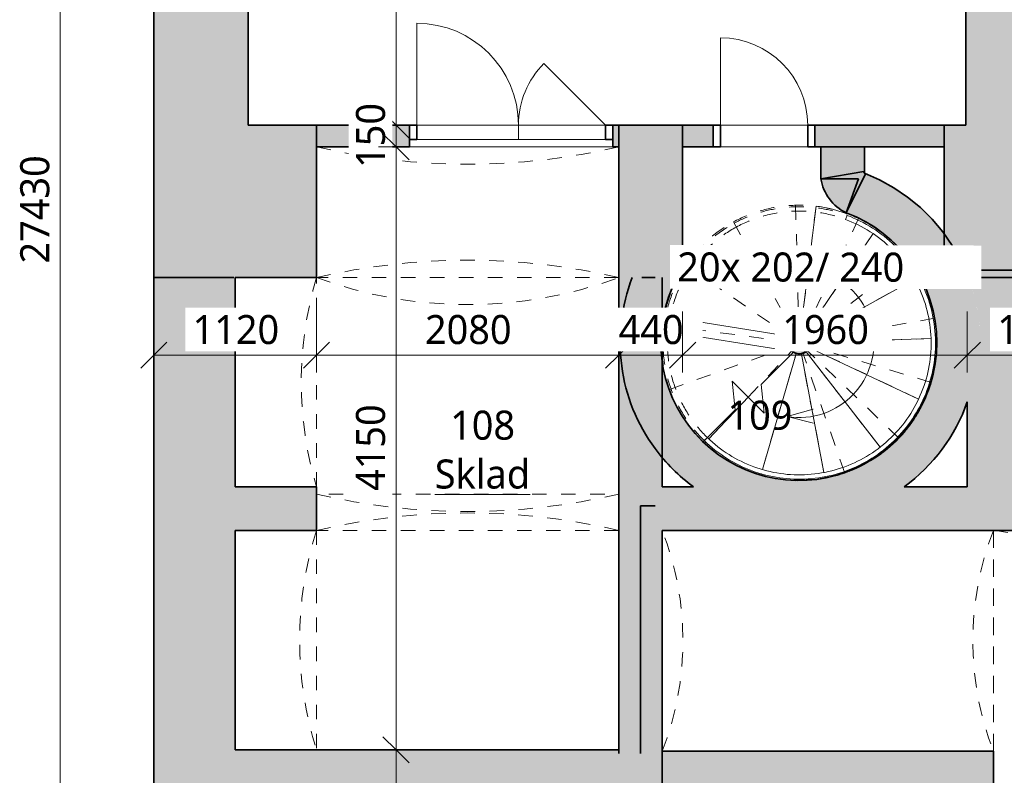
# Model space of a CAD drawing. Header units: metres. Extents: x -2.5 to 41.7, y -3 to 31.6.
# Tile 4 of 23: x -1.2 to 5.6, y 10.3 to 15.5. Entities that reach past the tile are written whole.
import ezdxf

# ---------------------------------------------------------------- set-up
doc = ezdxf.new("R2010")
doc.units = ezdxf.units.M
for name, pattern in [('AV - Cerch_ 1 tecka 2mm', [0.004, 0.002, -0.001, 0, -0.001]), ('AV - Cerch_ 2 tecky 2mm', [0.0038, 0.002, -0.0006, 0, -0.0006, 0, -0.0006]), ('AV - Cerch_ 2 tecky 4mm', [0.008, 0.004, -0.0015, 0, -0.001, 0, -0.0015])]:
    doc.linetypes.add(name, pattern=pattern)
doc.layers.add('AV-KOTY', color=5, linetype='Continuous', lineweight=13, true_color=0x0000ff)
doc.layers.add('AV-MISTNOSTI', color=5, linetype='Continuous', lineweight=5, true_color=0x0000ff)
for name, color, linetype, lineweight in [('AV-KOTY-100', 7, 'Continuous', 5), ('AV-SRAFY', 7, 'Continuous', 35), ('AV-STAVBA', 7, 'Continuous', 18)]:
    doc.layers.add(name, color=color, linetype=linetype, lineweight=lineweight)
doc.styles.add('Trebuchet MS', font='trebuc.ttf', dxfattribs={"height": 0.2})
doc.styles.add('Trebuchet MS_B', font='trebuc.ttf', dxfattribs={"height": 0.2})
doc.dimstyles.new('2_mm_-_O_-_Blue_-_mm', dxfattribs={"dimscale": 0.3048, "dimtxt": 0.20619, "dimasz": 0.590551, "dimexe": 0.393701, "dimexo": 0.0625, "dimgap": 0.065617, "dimtad": 1, "dimdec": 0, "dimlfac": 1000, "dimzin": 0, "dimdsep": 46, "dimtxsty": 'Trebuchet MS', "dimblk1": 'OBLIQUE', "dimblk2": 'OBLIQUE', "dimsah": 1, "dimcen": 0.09, "dimazin": 0, "dimtfac": 1, "dimtdec": 4, "dimtix": 1, "dimtmove": 0, "dimatfit": 3, "dimfxl": 0.984252, "dimfxlon": 1, "dimtvp": 1, "dimtfill": 1, "dimtolj": 1, "dimtzin": 0, "dimarcsym": 2})
doc.dimstyles.new('2_mm_-_O_-_Blue_-_mm_-_zaokrouhlena', dxfattribs={"dimscale": 0.3048, "dimtxt": 0.20619, "dimasz": 0.590551, "dimexe": 0.393701, "dimexo": 0.0625, "dimgap": 0.065617, "dimtad": 1, "dimdec": 0, "dimlfac": 1000, "dimrnd": 10, "dimzin": 0, "dimdsep": 46, "dimtxsty": 'Trebuchet MS', "dimblk1": 'OBLIQUE', "dimblk2": 'OBLIQUE', "dimsah": 1, "dimcen": 0.09, "dimazin": 0, "dimtfac": 1, "dimtdec": 4, "dimtix": 1, "dimtmove": 0, "dimatfit": 3, "dimfxl": 0.984252, "dimfxlon": 1, "dimtvp": 1, "dimtfill": 1, "dimtolj": 1, "dimtzin": 0, "dimarcsym": 2})

# ---------------------------------------------------------------- blocks, each defined once
blk = doc.blocks.new('GM_Otvor s klenutým nadpražím - 2080x2530_3800-930999-1NP')
at = {"layer": 'AV-STAVBA', "linetype": 'AV - Cerch_ 1 tecka 2mm', "lineweight": 13}
for p, q in [((-1.04, 0.525), (1.04, 0.525)), ((0.9565, -0.375), (-0.9565, -0.375))]:
    blk.add_line(p, q, dxfattribs=at)
for centre, start, end in [((0, 4.9717), 256.83611, 283.16389), ((0, -4.8217), 76.83611, 103.16389)]:
    blk.add_arc(centre, 4.5667, start, end, dxfattribs=at)
blk = doc.blocks.new('DO_2-P_Ocel_ - 1300x1970-933000-1NP')
at = {"layer": 'AV-STAVBA'}
for p, q in [((-0.7, 0.775), (-0.7, 0.075)), ((0.6, 0.075), (0.1757, 0.4993)), ((-0.75, 0.075), (-0.75, -0.025)), ((-0.7, 0.075), (0.6, 0.075)), ((0, 0.075), (0, -0.025)), ((0.65, 0.075), (0.65, -0.025)), ((-0.7, -0.025), (0.6, -0.025))]:
    blk.add_line(p, q, dxfattribs=at)
at = {"layer": 'AV-STAVBA', "lineweight": 35}
for p, q in [((-0.7, 0.075), (-0.75, 0.075)), ((-0.7, -0.025), (-0.7, 0.075)), ((0.65, 0.075), (0.6, 0.075)), ((0.6, 0.075), (0.6, -0.025)), ((-0.75, -0.025), (-0.7, -0.025)), ((0.6, -0.025), (0.65, -0.025))]:
    blk.add_line(p, q, dxfattribs=at)
at = {"layer": 'AV-STAVBA', "linetype": 'AV - Cerch_ 1 tecka 2mm'}
for p, q in [((-0.75, 0.075), (0.65, 0.075)), ((-0.7, 0.075), (0.6, 0.075)), ((-0.7, -0.025), (0.6, -0.025)), ((-0.75, -0.075), (0.65, -0.075))]:
    blk.add_line(p, q, dxfattribs=at)
at = {"layer": 'AV-STAVBA'}
for centre, radius, start, end in [((-0.7, 0.075), 0.7, 360, 90), ((0.6, 0.075), 0.6, 135, 180)]:
    blk.add_arc(centre, radius, start, end, dxfattribs=at)
blk = doc.blocks.new('GM_Void_valená klenba - GM_Void_valená klenba-1524440-1NP')
at = {"layer": 'AV-STAVBA', "linetype": 'AV - Cerch_ 1 tecka 2mm', "lineweight": 13}
for p, q in [((-0.76, 1.14), (-0.76, -1.14)), ((-0.76, 1.14), (0.76, 1.14)), ((0.76, 1.14), (0.76, -1.14)), ((-0.76, -1.14), (0.76, -1.14))]:
    blk.add_line(p, q, dxfattribs=at)
for centre, start, end in [((0, 3.0977), 248.78278, 291.21722), ((0, -3.0977), 68.78278, 111.21722)]:
    blk.add_arc(centre, 2.1, start, end, dxfattribs=at)
blk = doc.blocks.new('GM_Void_valená klenba - GM_Void_valená klenba-1557075-1NP')
at = {"layer": 'AV-STAVBA', "linetype": 'AV - Cerch_ 1 tecka 2mm', "lineweight": 13}
for p, q in [((-0.3375, 1.705), (-0.3375, -1.705)), ((-0.3375, 1.705), (0.3375, 1.705)), ((0.3375, 1.705), (0.3375, -1.705)), ((-0.3375, -1.705), (0.3375, -1.705))]:
    blk.add_line(p, q, dxfattribs=at)
for centre, start, end in [((0, 3.7777), 260.75224, 279.24776), ((0, -3.7777), 80.75224, 99.24776)]:
    blk.add_arc(centre, 2.1, start, end, dxfattribs=at)
blk = doc.blocks.new('GM_Void zešikmen_Klenba valená - GM_Void zešikmen_Klenba valená-1376356-1NP')
at = {"layer": 'AV-STAVBA', "linetype": 'AV - Cerch_ 1 tecka 2mm', "lineweight": 13}
for centre, start, end in [((1.9248, 16.5122), 249.71643, 290.28357), ((1.9248, 5.7342), 69.71643, 110.28357)]:
    blk.add_arc(centre, 3, start, end, dxfattribs=at)
blk = doc.blocks.new('GM_Otvor s klenutým nadpražím - 2080x1200_2000-1377304-1NP')
at = {"layer": 'AV-STAVBA', "linetype": 'AV - Cerch_ 1 tecka 2mm', "lineweight": 13}
for p, q in [((-1.04, 0.15), (1.04, 0.15)), ((0.9565, -0.1), (-0.9565, -0.1))]:
    blk.add_line(p, q, dxfattribs=at)
for centre, start, end in [((0, 4.5967), 256.83611, 283.16389), ((0, -4.5467), 76.83611, 103.16389)]:
    blk.add_arc(centre, 4.5667, start, end, dxfattribs=at)
blk = doc.blocks.new('GM_Nika s klenutým nadpražím - 2080x1500_2000-1377833-1NP')
at = {"layer": 'AV-STAVBA', "linetype": 'AV - Cerch_ 1 tecka 2mm', "lineweight": 13}
blk.add_line((1.04, -0.15), (-1.04, -0.15), dxfattribs=at)
blk = doc.blocks.new('GM_Nika klenutá_zešikmena - GM_Nika klenutá_zešikmena-1378468-1NP')
at = {"layer": 'AV-STAVBA', "linetype": 'AV - Cerch_ 1 tecka 2mm', "lineweight": 13}
blk.add_line((0.8848, 12.2582), (0.8848, 13.6982), dxfattribs=at)
blk.add_arc((3.2789, 12.9782), 2.5, 163.26174, 196.73826, dxfattribs=at)
blk = doc.blocks.new('GM_Nika klenuá_zešikmena_02 - GM_Nika klenuá_zešikmena_02-1378896-1NP')
at = {"layer": 'AV-STAVBA', "linetype": 'AV - Cerch_ 1 tecka 2mm', "lineweight": 13}
blk.add_line((0.8848, 11.9582), (0.8848, 10.4482), dxfattribs=at)
blk.add_arc((3.2681, 11.2032), 2.5, 162.42223, 197.57777, dxfattribs=at)
blk = doc.blocks.new('GM_Otvor_obdélníkový - 1800x2330-1414569-1NP')
at = {"layer": 'AV-STAVBA', "linetype": 'AV - Cerch_ 1 tecka 2mm', "lineweight": 13}
for p, q in [((-0.9, 0.525), (0.9, 0.525)), ((-0.9, -0.525), (0.9, -0.525)), ((-0.9, -0.525), (0.9, -0.525))]:
    blk.add_line(p, q, dxfattribs=at)
blk = doc.blocks.new('DO_1-P_Ocel_ - 600x1970_150-1420426-1NP')
at = {"layer": 'AV-STAVBA'}
for p, q in [((-0.3, 0.675), (-0.3, 0.075)), ((-0.3, 0.075), (0.3, 0.075)), ((-0.3, -0.075), (0.3, -0.075))]:
    blk.add_line(p, q, dxfattribs=at)
at = {"layer": 'AV-STAVBA', "linetype": 'AV - Cerch_ 1 tecka 2mm'}
for p, q in [((-0.35, 0.075), (0.35, 0.075)), ((-0.3, 0.075), (0.3, 0.075)), ((-0.35, -0.075), (0.35, -0.075)), ((-0.3, -0.075), (0.3, -0.075))]:
    blk.add_line(p, q, dxfattribs=at)
at = {"layer": 'AV-STAVBA', "lineweight": 35}
for p, q in [((-0.3, 0.075), (-0.35, 0.075)), ((-0.3, -0.075), (-0.3, 0.075)), ((0.35, 0.075), (0.3, 0.075)), ((0.3, 0.075), (0.3, -0.075)), ((-0.35, -0.075), (-0.3, -0.075)), ((0.3, -0.075), (0.35, -0.075))]:
    blk.add_line(p, q, dxfattribs=at)
at = {"layer": 'AV-STAVBA'}
blk.add_arc((-0.3, 0.075), 0.6, 0, 90, dxfattribs=at)
blk = doc.blocks.new('Railing - Railing-1420859-1NP')
at = {"layer": 'AV-STAVBA', "linetype": 'AV - Cerch_ 2 tecky 2mm'}
blk.add_line((4.5369, 14.1266), (4.5264, 14.0985), dxfattribs=at)
at = {"layer": 'AV-STAVBA'}
for p, q in [((4.5264, 14.0985), (4.5369, 14.1266)), ((3.5754, 12.5969), (3.554, 12.5758))]:
    blk.add_line(p, q, dxfattribs=at)
at = {"layer": 'AV-STAVBA', "linetype": 'AV - Cerch_ 2 tecky 2mm'}
for points in [[(3.7595, 14.072), (3.8066, 14.0976), (3.9051, 14.1408), (4.0617, 14.1794), (4.2227, 14.1906), (4.3832, 14.1743), (4.4867, 14.1454), (4.5369, 14.1266)], [(3.7739, 14.0457), (3.8308, 14.0767), (3.9514, 14.1264), (4.1439, 14.1609), (4.3394, 14.1536), (4.4657, 14.1212), (4.5264, 14.0985)], [(3.554, 12.5758), (3.5074, 12.6211), (3.4237, 12.7215), (3.3318, 12.8948), (3.2777, 13.0833), (3.2637, 13.2789), (3.2904, 13.4732), (3.3566, 13.6578), (3.4595, 13.8248), (3.5947, 13.9669), (3.7024, 14.0409), (3.7595, 14.072)], [(3.5754, 12.5969), (3.5302, 12.6407), (3.449, 12.7379), (3.36, 12.9057), (3.3075, 13.0882), (3.2939, 13.2776), (3.3197, 13.4658), (3.3838, 13.6445), (3.4834, 13.8062), (3.6143, 13.9438), (3.7186, 14.0156), (3.7739, 14.0457)]]:
    blk.add_open_spline(points, degree=3, dxfattribs=at)
at = {"layer": 'AV-STAVBA'}
for points in [[(4.5369, 14.1266), (4.5981, 14.1037), (4.7157, 14.045), (4.8701, 13.9222), (4.9956, 13.7701), (5.0867, 13.5952), (5.1396, 13.4052), (5.1519, 13.2084), (5.1231, 13.0133), (5.0544, 12.8285), (4.9488, 12.6619), (4.811, 12.5209), (4.6469, 12.4115), (4.4637, 12.3387), (4.2693, 12.3054), (4.0722, 12.3132), (3.8811, 12.3617), (3.7042, 12.4489), (3.6009, 12.5302), (3.554, 12.5758)], [(4.5264, 14.0985), (4.5856, 14.0763), (4.6995, 14.0195), (4.8488, 13.9007), (4.9703, 13.7535), (5.0586, 13.5842), (5.1098, 13.4004), (5.1217, 13.2099), (5.0939, 13.0211), (5.0274, 12.8421), (4.9253, 12.6809), (4.792, 12.5444), (4.6332, 12.4385), (4.4559, 12.3679), (4.2678, 12.3356), (4.077, 12.343), (3.892, 12.3899), (3.7208, 12.4742), (3.6208, 12.5528), (3.5754, 12.5969)]]:
    blk.add_open_spline(points, degree=3, dxfattribs=at)
blk = doc.blocks.new('DIMBLOCK22-1NP')
at = {"layer": 'AV-KOTY-100', "color": 5, "true_color": 0x0000ff}
for p, q in [((-0.2352, 13.1646), (-0.2352, 13.4646)), ((0.8848, 13.1646), (0.8848, 13.4646)), ((-0.2352, 13.1646), (-0.1452, 13.2546)), ((0.8848, 13.1646), (0.9748, 13.2546)), ((-0.2352, 13.1646), (-0.3252, 13.0746)), ((-0.2352, 13.1646), (0.8848, 13.1646)), ((-0.2352, 13.1646), (-0.2352, 13.0446)), ((0.8848, 13.1646), (0.7948, 13.0746)), ((0.8848, 13.1646), (0.8848, 13.0446))]:
    blk.add_line(p, q, dxfattribs=at)
at = {"layer": 'AV-KOTY-100', "color": 0, "insert": (0.0313, 13.4405), "char_height": 0.2, "width": 0.704541, "attachment_point": 1, "line_spacing_factor": 1.048425, "style": 'Trebuchet MS', "bg_fill": 3, "box_fill_scale": 1.25, "bg_fill_color": 256, "bg_fill_true_color": 13158600, "bg_fill_transparency": 0}
blk.add_mtext('1120', dxfattribs=at)
blk = doc.blocks.new('_Oblique')
at = {"color": 0, "linetype": 'ByBlock', "lineweight": -2}
blk.add_line((-0.5, -0.5), (0.5, 0.5), dxfattribs=at)
blk = doc.blocks.new('DIMBLOCK23-1NP')
at = {"layer": 'AV-KOTY-100', "color": 5, "true_color": 0x0000ff}
for p, q in [((0.8848, 13.1646), (0.8848, 13.4646)), ((2.9648, 13.1646), (2.9648, 13.4646)), ((0.8848, 13.1646), (0.9748, 13.2546)), ((2.9648, 13.1646), (3.0548, 13.2546)), ((0.8848, 13.1646), (0.7948, 13.0746)), ((0.8848, 13.1646), (2.9648, 13.1646)), ((0.8848, 13.1646), (0.8848, 13.0446)), ((2.9648, 13.1646), (2.8748, 13.0746)), ((2.9648, 13.1646), (2.9648, 13.0446))]:
    blk.add_line(p, q, dxfattribs=at)
at = {"layer": 'AV-KOTY-100', "color": 0, "insert": (1.6313, 13.4405), "char_height": 0.2, "width": 0.704541, "attachment_point": 1, "line_spacing_factor": 1.048425, "style": 'Trebuchet MS', "bg_fill": 3, "box_fill_scale": 1.25, "bg_fill_color": 256, "bg_fill_true_color": 13158600, "bg_fill_transparency": 0}
blk.add_mtext('2080', dxfattribs=at)
blk = doc.blocks.new('DIMBLOCK24-1NP')
at = {"layer": 'AV-KOTY-100', "color": 5, "true_color": 0x0000ff}
for p, q in [((2.9648, 13.1646), (2.9648, 13.4646)), ((3.4048, 13.1646), (3.4048, 13.4646)), ((2.9648, 13.1646), (3.0548, 13.2546)), ((3.4048, 13.1646), (3.4948, 13.2546)), ((2.9648, 13.1646), (2.8748, 13.0746)), ((2.9648, 13.1646), (3.4048, 13.1646)), ((2.9648, 13.1646), (2.9648, 13.0446)), ((3.4048, 13.1646), (3.3148, 13.0746)), ((3.4048, 13.1646), (3.4048, 13.0446))]:
    blk.add_line(p, q, dxfattribs=at)
at = {"layer": 'AV-KOTY-100', "color": 0, "insert": (2.9646, 13.4405), "char_height": 0.2, "width": 0.528406, "attachment_point": 1, "line_spacing_factor": 1.048425, "style": 'Trebuchet MS', "bg_fill": 3, "box_fill_scale": 1.25, "bg_fill_color": 256, "bg_fill_true_color": 13158600, "bg_fill_transparency": 0}
blk.add_mtext('440', dxfattribs=at)
blk = doc.blocks.new('DIMBLOCK25-1NP')
at = {"layer": 'AV-KOTY-100', "color": 5, "true_color": 0x0000ff}
for p, q in [((3.4048, 13.1646), (3.4048, 13.4646)), ((5.3648, 13.1646), (5.3648, 13.4646)), ((3.4048, 13.1646), (3.4948, 13.2546)), ((5.3648, 13.1646), (5.4548, 13.2546)), ((3.4048, 13.1646), (3.3148, 13.0746)), ((3.4048, 13.1646), (5.3648, 13.1646)), ((3.4048, 13.1646), (3.4048, 13.0446)), ((5.3648, 13.1646), (5.2748, 13.0746)), ((5.3648, 13.1646), (5.3648, 13.0446))]:
    blk.add_line(p, q, dxfattribs=at)
at = {"layer": 'AV-KOTY-100', "color": 0, "insert": (4.0913, 13.4405), "char_height": 0.2, "width": 0.704541, "attachment_point": 1, "line_spacing_factor": 1.048425, "style": 'Trebuchet MS', "bg_fill": 3, "box_fill_scale": 1.25, "bg_fill_color": 256, "bg_fill_true_color": 13158600, "bg_fill_transparency": 0}
blk.add_mtext('1960', dxfattribs=at)
blk = doc.blocks.new('DIMBLOCK26-1NP')
at = {"layer": 'AV-KOTY-100', "color": 5, "true_color": 0x0000ff}
for p, q in [((5.3648, 13.1646), (5.3648, 13.4646)), ((6.3648, 13.1646), (6.3648, 13.4646)), ((5.3648, 13.1646), (5.4548, 13.2546)), ((6.3648, 13.1646), (6.4548, 13.2546)), ((5.3648, 13.1646), (5.2748, 13.0746)), ((5.3648, 13.1646), (6.3648, 13.1646)), ((5.3648, 13.1646), (5.3648, 13.0446)), ((6.3648, 13.1646), (6.2748, 13.0746)), ((6.3648, 13.1646), (6.3648, 13.0446))]:
    blk.add_line(p, q, dxfattribs=at)
at = {"layer": 'AV-KOTY-100', "color": 0, "insert": (5.5713, 13.4405), "char_height": 0.2, "width": 0.704541, "attachment_point": 1, "line_spacing_factor": 1.048425, "style": 'Trebuchet MS', "bg_fill": 3, "box_fill_scale": 1.25, "bg_fill_color": 256, "bg_fill_true_color": 13158600, "bg_fill_transparency": 0}
blk.add_mtext('1000', dxfattribs=at)
blk = doc.blocks.new('DIMBLOCK44-1NP')
at = {"layer": 'AV-KOTY-100', "color": 5, "true_color": 0x0000ff}
for p, q in [((1.4321, 18.7232), (1.3421, 18.8132)), ((1.4321, 18.7232), (1.3121, 18.7232)), ((1.4321, 18.7232), (1.4321, 14.7482)), ((1.4321, 18.7232), (1.5221, 18.6332)), ((1.4321, 18.7232), (1.7321, 18.7232)), ((1.4321, 14.7482), (1.3421, 14.8382)), ((1.4321, 14.7482), (1.3121, 14.7482)), ((1.4321, 14.7482), (1.5221, 14.6582)), ((1.4321, 14.7482), (1.7321, 14.7482))]:
    blk.add_line(p, q, dxfattribs=at)
at = {"layer": 'AV-KOTY-100', "color": 0, "insert": (1.1562, 16.4421), "char_height": 0.2, "width": 0.704541, "attachment_point": 1, "rotation": 90, "line_spacing_factor": 1.048425, "style": 'Trebuchet MS', "bg_fill": 3, "box_fill_scale": 1.25, "bg_fill_color": 256, "bg_fill_true_color": 13158600, "bg_fill_transparency": 0}
blk.add_mtext('3980', dxfattribs=at)
blk = doc.blocks.new('DIMBLOCK45-1NP')
at = {"layer": 'AV-KOTY-100', "color": 5, "true_color": 0x0000ff}
for p, q in [((1.4321, 14.7482), (1.3421, 14.8382)), ((1.4321, 14.7482), (1.3121, 14.7482)), ((1.4321, 14.7482), (1.4321, 14.5982)), ((1.4321, 14.7482), (1.5221, 14.6582)), ((1.4321, 14.7482), (1.7321, 14.7482)), ((1.4321, 14.5982), (1.3421, 14.6882)), ((1.4321, 14.5982), (1.3121, 14.5982)), ((1.4321, 14.5982), (1.5221, 14.5082)), ((1.4321, 14.5982), (1.7321, 14.5982))]:
    blk.add_line(p, q, dxfattribs=at)
at = {"layer": 'AV-KOTY-100', "color": 0, "insert": (1.1562, 14.453), "char_height": 0.2, "width": 0.528406, "attachment_point": 1, "rotation": 90, "line_spacing_factor": 1.048425, "style": 'Trebuchet MS', "bg_fill": 3, "box_fill_scale": 1.25, "bg_fill_color": 256, "bg_fill_true_color": 13158600, "bg_fill_transparency": 0}
blk.add_mtext('150', dxfattribs=at)
blk = doc.blocks.new('DIMBLOCK46-1NP')
at = {"layer": 'AV-KOTY-100', "color": 5, "true_color": 0x0000ff}
for p, q in [((1.4321, 14.5982), (1.3421, 14.6882)), ((1.4321, 14.5982), (1.3121, 14.5982)), ((1.4321, 14.5982), (1.4321, 10.4482)), ((1.4321, 14.5982), (1.5221, 14.5082)), ((1.4321, 14.5982), (1.7321, 14.5982)), ((1.4321, 10.4482), (1.3421, 10.5382)), ((1.4321, 10.4482), (1.3121, 10.4482)), ((1.4321, 10.4482), (1.5221, 10.3582)), ((1.4321, 10.4482), (1.7321, 10.4482))]:
    blk.add_line(p, q, dxfattribs=at)
at = {"layer": 'AV-KOTY-100', "color": 0, "insert": (1.1562, 12.2296), "char_height": 0.2, "width": 0.704541, "attachment_point": 1, "rotation": 90, "line_spacing_factor": 1.048425, "style": 'Trebuchet MS', "bg_fill": 3, "box_fill_scale": 1.25, "bg_fill_color": 256, "bg_fill_true_color": 13158600, "bg_fill_transparency": 0}
blk.add_mtext('4150', dxfattribs=at)
blk = doc.blocks.new('DIMBLOCK47-1NP')
at = {"layer": 'AV-KOTY-100', "color": 5, "true_color": 0x0000ff}
for p, q in [((1.4321, 10.4482), (1.3421, 10.5382)), ((1.4321, 10.4482), (1.3121, 10.4482)), ((1.4321, 10.4482), (1.4321, 7.5482)), ((1.4321, 10.4482), (1.5221, 10.3582)), ((1.4321, 10.4482), (1.7321, 10.4482)), ((1.4321, 7.5482), (1.3421, 7.6382)), ((1.4321, 7.5482), (1.3121, 7.5482)), ((1.4321, 7.5482), (1.5221, 7.4582)), ((1.4321, 7.5482), (1.7321, 7.5482))]:
    blk.add_line(p, q, dxfattribs=at)
at = {"layer": 'AV-KOTY-100', "color": 0, "insert": (1.1562, 8.7046), "char_height": 0.2, "width": 0.704541, "attachment_point": 1, "rotation": 90, "line_spacing_factor": 1.048425, "style": 'Trebuchet MS', "bg_fill": 3, "box_fill_scale": 1.25, "bg_fill_color": 256, "bg_fill_true_color": 13158600, "bg_fill_transparency": 0}
blk.add_mtext('2900', dxfattribs=at)
blk = doc.blocks.new('DIMBLOCK83-1NP')
at = {"layer": 'AV-KOTY-100', "color": 5, "true_color": 0x0000ff}
for p, q in [((-0.8796, 27.8756), (-0.9696, 27.9656)), ((-0.8796, 27.8756), (-0.9996, 27.8756)), ((-0.8796, 0.4482), (-0.8796, 27.8756)), ((-0.8796, 27.8756), (-0.7896, 27.7856)), ((-0.8796, 27.8756), (-0.5796, 27.8756)), ((-0.8796, 0.4482), (-0.9696, 0.5382)), ((-0.8796, 0.4482), (-0.9996, 0.4482)), ((-0.8796, 0.4482), (-0.7896, 0.3582)), ((-0.8796, 0.4482), (-0.5796, 0.4482))]:
    blk.add_line(p, q, dxfattribs=at)
at = {"layer": 'AV-KOTY-100', "color": 0, "insert": (-1.1555, 13.795), "char_height": 0.2, "width": 0.880677, "attachment_point": 1, "rotation": 90, "line_spacing_factor": 1.048425, "style": 'Trebuchet MS', "bg_fill": 3, "box_fill_scale": 1.25, "bg_fill_color": 256, "bg_fill_true_color": 13158600, "bg_fill_transparency": 0}
blk.add_mtext('27430', dxfattribs=at)

msp = doc.modelspace()

# ---------------------------------------------------------------- hatches: boundary and pattern name
at = {"layer": 'AV-SRAFY', "lineweight": 18}
h = msp.add_hatch(color=256, dxfattribs=at)
h.paths.add_polyline_path([(5.3561, 13.6982), (6.1548, 13.6982), (6.1548, 15.5882), (5.3548, 15.5882), (5.3548, 13.6982)])
h.paths.add_polyline_path([(6.1548, 18.6682), (6.1548, 19.3282), (5.3548, 19.3282), (5.3548, 18.6682)])
h.paths.add_polyline_path([(6.1548, 22.2282), (6.1548, 23.0282), (5.3548, 23.0282), (5.3548, 22.2282)])
h.paths.add_polyline_path([(6.1548, 26.0282), (6.1548, 26.6382), (5.3548, 26.6382), (5.3548, 26.0282), (6.0726, 26.0282)])
h.paths.add_polyline_path([(6.1548, 27.8182), (6.1548, 27.8756), (5.3548, 27.8756), (5.3548, 27.8182), (6.0726, 27.8182)])
for points in [[(0.4148, 14.7482), (0.4148, 26.6382), (-0.2352, 26.6382), (-0.2352, 14.7482)], [(4.3562, 14.3774), (4.6162, 14.3774), (4.6338, 14.4256), (4.6562, 14.4172), (4.6562, 14.5982), (4.3562, 14.5982)], [(4.5308, 14.1438), (4.6633, 14.413), (4.6558, 14.4193), (4.6519, 14.4283), (4.3562, 14.3774), (4.372, 14.3191), (4.3985, 14.2647), (4.4347, 14.2163), (4.4794, 14.1755)], [(5.3648, 13.2516), (5.4547, 13.2516), (5.451, 13.3469), (5.4402, 13.4416), (5.4221, 13.5352), (5.3969, 13.6272), (5.3648, 13.717), (5.3177, 13.8206), (5.2613, 13.9194), (5.1962, 14.0128), (5.1229, 14.0998), (5.0419, 14.1798), (4.954, 14.2521), (4.8599, 14.3161), (4.7604, 14.3713), (4.6396, 14.4234), (4.6338, 14.4256), (4.5308, 14.1438), (4.6276, 14.1022), (4.7192, 14.0502), (4.8045, 13.9883), (4.8823, 13.9174), (4.9519, 13.8383), (5.0122, 13.7519), (5.0627, 13.6595), (5.1026, 13.562), (5.1314, 13.4606), (5.1488, 13.3568), (5.1547, 13.2516), (5.3561, 13.2516)], [(6.0726, 12.2582), (6.3648, 12.2582), (6.3648, 13.7482), (5.3648, 13.7482), (5.3648, 13.717), (5.4039, 13.6044), (5.432, 13.4886), (5.449, 13.3706), (5.4547, 13.2516), (5.3648, 13.2516), (5.3648, 12.2582)]]:
    msp.add_hatch(color=256, dxfattribs=at).paths.add_polyline_path(points)
at = {"layer": 'AV-SRAFY', "lineweight": 5}
h = msp.add_hatch(color=256, dxfattribs=at)
h.paths.add_polyline_path([(5.2048, 13.6982), (5.3548, 13.6982), (5.3548, 14.7482), (5.2048, 14.7482), (5.2048, 14.0569)])
h.paths.add_polyline_path([(3.3732, 13.6982), (3.4048, 13.7525), (3.4048, 14.7482), (2.9648, 14.7482), (2.9648, 13.8482), (3.1248, 13.8482), (3.1248, 13.6982), (3.3662, 13.6982)])
h.paths.add_polyline_path([(-0.2352, 13.6982), (0.3148, 13.6982), (0.3148, 13.8482), (0.8848, 13.8482), (0.8848, 14.7482), (-0.2352, 14.7482), (-0.2352, 14.0569)])
at = {"layer": 'AV-SRAFY', "lineweight": 18}
h = msp.add_hatch(color=256, dxfattribs=at)
h.paths.add_polyline_path([(2.9648, 14.5982), (2.9648, 14.7482), (2.9248, 14.7482), (2.9248, 14.5982)])
h.paths.add_polyline_path([(0.8848, 14.5982), (1.5248, 14.5982), (1.5248, 14.7482), (0.8848, 14.7482)])
h = msp.add_hatch(color=256, dxfattribs=at)
h.paths.add_polyline_path([(5.2048, 14.5982), (5.2048, 14.7482), (4.3162, 14.7482), (4.3162, 14.5982), (4.6396, 14.5982)])
h.paths.add_polyline_path([(3.6162, 14.5982), (3.6162, 14.7482), (3.4048, 14.7482), (3.4048, 14.5982)])
at = {"layer": 'AV-SRAFY', "lineweight": 5}
h = msp.add_hatch(color=256, dxfattribs=at)
h.paths.add_polyline_path([(3.1248, 8.3582), (3.1248, 10.4234), (0.3148, 10.4234), (0.3148, 8.3582), (1.7737, 8.3582)])
h.paths.add_polyline_path([(0.3407, 13.6982), (0.8848, 13.6982), (0.8848, 13.8482), (0.3148, 13.8482), (0.3148, 13.6982), (0.3248, 13.6982)])
h.paths.add_polyline_path([(2.9648, 13.6982), (3.1248, 13.6982), (3.1248, 13.8482), (2.9648, 13.8482)])
for points in [[(0.3407, 10.4234), (0.8848, 10.4234), (0.8848, 10.4482), (0.3248, 10.4482), (0.3248, 11.9582), (0.8848, 11.9582), (0.8848, 12.2582), (0.3248, 12.2582), (0.3248, 13.6982), (-0.2352, 13.6982), (-0.2352, 10.4234), (0.3148, 10.4234)], [(2.9648, 10.4234), (3.2148, 10.4234), (3.2148, 13.6982), (2.9648, 13.6982), (2.9648, 10.7747)], [(3.2148, 12.5215), (3.2148, 13.6982), (3.0586, 13.6982), (3.0195, 13.5807), (2.9925, 13.4599), (2.9776, 13.337), (2.9753, 13.2132), (2.9854, 13.0897), (3.0078, 12.968), (3.0424, 12.8491), (3.0888, 12.7343), (3.1464, 12.6247), (3.2067, 12.5338)], [(4.145, 12.023), (4.2643, 12.023), (4.3831, 12.0346), (4.5001, 12.0576), (4.6144, 12.0918), (4.7248, 12.137), (4.8304, 12.1926), (4.93, 12.2582), (5.0126, 12.3241), (5.0892, 12.3969), (5.1593, 12.4759), (5.2223, 12.5607), (5.2779, 12.6506), (5.3255, 12.7449), (5.3648, 12.8429), (5.3648, 13.2516), (5.1547, 13.2516), (5.1486, 13.144), (5.1303, 13.0378), (5.1002, 12.9344), (5.0585, 12.835), (5.0058, 12.741), (4.9429, 12.6536), (4.8704, 12.5739), (4.7894, 12.5029), (4.7009, 12.4415), (4.606, 12.3905), (4.5059, 12.3506), (4.4019, 12.3223), (4.2954, 12.3059), (4.1878, 12.3017), (4.0804, 12.3097), (3.9745, 12.3299), (3.8716, 12.3619), (3.773, 12.4053), (3.68, 12.4596), (3.5937, 12.5241), (3.5153, 12.598), (3.4457, 12.6802), (3.3859, 12.7699), (3.3366, 12.8657), (3.2985, 12.9664), (3.272, 13.0709), (3.2576, 13.1776), (3.2553, 13.2854), (3.2652, 13.3926), (3.2872, 13.4981), (3.321, 13.6004), (3.3662, 13.6982), (3.2148, 13.6982), (3.2148, 12.5215), (3.2732, 12.4483), (3.337, 12.3797), (3.4059, 12.3163), (3.4793, 12.2582), (3.579, 12.1926), (3.6845, 12.137), (3.7949, 12.0918), (3.9092, 12.0576), (4.0263, 12.0346)], [(6.2648, 11.9582), (6.2648, 12.2582), (4.93, 12.2582), (4.8304, 12.1926), (4.7248, 12.137), (4.6144, 12.0918), (4.5001, 12.0576), (4.3831, 12.0346), (4.2643, 12.023), (4.145, 12.023), (4.0263, 12.0346), (3.9092, 12.0576), (3.795, 12.0918), (3.6845, 12.137), (3.579, 12.1926), (3.4793, 12.2582), (3.2148, 12.2582), (3.2148, 11.9582), (6.0726, 11.9582)], [(3.2067, 10.4234), (3.2148, 10.4234), (3.2148, 12.1282), (3.1148, 12.1282), (3.1148, 10.4234), (3.1248, 10.4234)], [(2.821, 10.4234), (2.9648, 10.4234), (2.9648, 10.4482), (0.8848, 10.4482), (0.8848, 10.4234), (2.821, 10.4234)], [(0.3407, 8.0482), (0.8848, 8.0482), (0.8848, 8.3582), (0.3148, 8.3582), (0.3148, 10.4234), (-0.2352, 10.4234), (-0.2352, 8.0482)], [(5.5448, 10.0882), (5.5448, 10.4382), (3.2648, 10.4382), (3.2648, 10.0882)]]:
    msp.add_hatch(color=256, dxfattribs=at).paths.add_polyline_path(points)
h = msp.add_hatch(color=256, dxfattribs=at)
h.paths.add_polyline_path([(3.1248, 10.1482), (3.2648, 10.1482), (3.2648, 11.9582), (3.2148, 11.9582), (3.2148, 10.4234), (3.1248, 10.4234)])
h.paths.add_polyline_path([(3.2148, 12.2582), (3.2648, 12.2582), (3.2648, 13.6982), (3.2148, 13.6982), (3.2148, 12.4158)])
at = {"layer": 'AV-STAVBA', "lineweight": 5}
msp.add_hatch(color=256, dxfattribs=at).paths.add_polyline_path([(4.2073, 13.1741), (4.236, 13.1798), (4.2604, 13.1961), (4.2766, 13.2204), (4.2823, 13.2491), (4.2766, 13.2778), (4.2604, 13.3022), (4.236, 13.3184), (4.2073, 13.3241), (4.1786, 13.3184), (4.1543, 13.3022), (4.138, 13.2778), (4.1323, 13.2491), (4.138, 13.2204), (4.1543, 13.1961), (4.1786, 13.1798)])

# ---------------------------------------------------------------- linework, layer by layer
at = {"layer": 'AV-KOTY'}
for q in [(4.3039, 12.7934), (4.3058, 12.697)]:
    msp.add_line((4.1249, 12.7416), q, dxfattribs=at)
msp.add_circle((4.2705, 13.7577), 0.075, dxfattribs=at)
for start, end in [(64.48558, 83.0003), (37.44882, 64.48558), (10.41205, 37.44882), (343.37529, 10.41205), (316.33852, 343.37529), (289.30176, 316.33852), (260.6852, 289.30176)]:
    msp.add_arc((4.2079, 13.2482), 0.5134, start, end, dxfattribs=at)
at = {"layer": 'AV-STAVBA', "lineweight": 35}
for p, q in [((-0.2352, 27.8756), (-0.2352, 8.0482)), ((0.4148, 14.7482), (0.4148, 18.6651)), ((5.3548, 15.5882), (5.3548, 14.7482)), ((1.5248, 14.7482), (0.4148, 14.7482)), ((0.8848, 14.7482), (0.8848, 13.6982)), ((1.5248, 14.5982), (1.5248, 14.7482)), ((3.6162, 14.7482), (2.9248, 14.7482)), ((2.9248, 14.7482), (2.9248, 14.5982)), ((2.9648, 10.4234), (2.9648, 14.7482)), ((3.4048, 14.7482), (3.4048, 13.7525)), ((3.6162, 14.5982), (3.6162, 14.7482)), ((5.3548, 14.7482), (4.3162, 14.7482)), ((4.3162, 14.7482), (4.3162, 14.5982)), ((5.2048, 13.6982), (5.2048, 14.7482)), ((0.8848, 14.5982), (1.5248, 14.5982)), ((2.9248, 14.5982), (2.9648, 14.5982)), ((3.4048, 14.5982), (3.6162, 14.5982)), ((4.3162, 14.5982), (5.2048, 14.5982)), ((4.3562, 14.5982), (4.3562, 14.3774)), ((4.6562, 14.4172), (4.6562, 14.5982)), ((4.6519, 14.4283), (4.3562, 14.3774)), ((4.3562, 14.3774), (4.6162, 14.3774)), ((4.5308, 14.1438), (4.6633, 14.413)), ((4.6162, 14.3774), (4.5308, 14.1438)), ((0.3148, 13.6982), (-0.2352, 13.6982)), ((0.3248, 13.6982), (0.3248, 12.2582)), ((0.8848, 13.6982), (0.3248, 13.6982)), ((3.1248, 13.6982), (3.2148, 13.6982)), ((3.2648, 13.6982), (3.2648, 12.2582)), ((3.3732, 13.6982), (3.3662, 13.6982)), ((5.2048, 13.6982), (7.9648, 13.6982)), ((6.3648, 13.7482), (5.3648, 13.7482)), ((5.3648, 13.7482), (5.3648, 13.717)), ((5.3648, 12.8429), (5.3648, 12.2582)), ((0.8848, 12.2582), (0.3248, 12.2582)), ((0.8848, 12.2582), (0.8848, 11.9582)), ((3.4793, 12.2582), (3.2648, 12.2582)), ((4.93, 12.2582), (5.3648, 12.2582)), ((3.1148, 12.1282), (3.1148, 10.4234)), ((3.1148, 12.1282), (3.2148, 12.1282)), ((0.8848, 11.9582), (0.3248, 11.9582)), ((0.3248, 11.9582), (0.3248, 10.4482)), ((6.2648, 11.9582), (3.2648, 11.9582)), ((3.2648, 11.9582), (3.2648, 10.1482)), ((0.3248, 10.4482), (2.9648, 10.4482)), ((2.9648, 10.4482), (2.9648, 10.4234)), ((3.2648, 10.4382), (5.5448, 10.4382)), ((5.5448, 10.4382), (5.5448, 10.0882))]:
    msp.add_line(p, q, dxfattribs=at)
at = {"layer": 'AV-STAVBA'}
for p, q in [((1.5748, 14.7482), (2.8748, 14.7482)), ((3.6662, 14.7482), (4.2662, 14.7482)), ((2.9248, 14.5982), (1.5248, 14.5982)), ((4.2662, 14.5982), (3.6662, 14.5982)), ((4.3235, 14.1895), (4.2175, 13.326)), ((4.5296, 14.1403), (4.5308, 14.1438)), ((4.7388, 14.0341), (4.7328, 14.0252)), ((4.7161, 14.0006), (4.2518, 13.3131)), ((5.0371, 13.7064), (5.0281, 13.7015)), ((5.0025, 13.6873), (4.2765, 13.2861)), ((3.3255, 13.6115), (3.317, 13.5899)), ((3.2876, 13.4993), (3.2859, 13.4932)), ((3.2734, 13.4321), (4.147, 13.2937)), ((4.1608, 13.1903), (3.2648, 13.3322)), ((4.2172, 13.3235), (4.2175, 13.326)), ((5.1151, 13.2781), (4.2863, 13.2508)), ((5.1531, 13.2794), (5.1441, 13.2791)), ((3.9539, 12.3772), (4.186, 13.173)), ((4.3777, 12.3568), (4.2226, 13.1712)), ((4.2247, 13.1776), (4.2247, 13.1719)), ((4.7644, 12.5313), (4.256, 13.1863)), ((5.0295, 12.8625), (4.2789, 13.2149)), ((3.5858, 12.5879), (3.8565, 12.8752)), ((5.0634, 12.8466), (5.0557, 12.8503)), ((3.5577, 12.558), (3.5653, 12.5661)), ((4.7875, 12.5015), (4.7821, 12.5085)), ((3.943, 12.3397), (3.9457, 12.3489)), ((4.3847, 12.3196), (4.3831, 12.3282))]:
    msp.add_line(p, q, dxfattribs=at)
at = {"layer": 'AV-STAVBA', "linetype": 'AV - Cerch_ 2 tecky 4mm'}
for p, q in [((4.1827, 14.1962), (4.2059, 13.3265)), ((4.1827, 14.1962), (4.2059, 13.3265)), ((4.3235, 14.1895), (4.2175, 13.326)), ((4.6164, 14.1041), (4.2417, 13.3189)), ((4.6164, 14.1041), (4.2417, 13.3189)), ((3.7546, 14.0812), (4.1705, 13.317)), ((3.7546, 14.0812), (4.1705, 13.317)), ((4.7388, 14.0341), (4.7328, 14.0252)), ((4.7161, 14.0006), (4.2518, 13.3131)), ((3.4255, 13.7841), (4.1433, 13.2925)), ((3.4255, 13.7841), (4.1433, 13.2925)), ((4.9608, 13.8249), (4.2701, 13.2958)), ((4.9608, 13.8249), (4.2701, 13.2958)), ((5.0371, 13.7064), (5.0281, 13.7015)), ((5.0025, 13.6873), (4.2765, 13.2861)), ((3.2674, 13.3698), (4.1302, 13.2583)), ((3.2674, 13.3698), (4.1302, 13.2583)), ((5.1407, 13.4196), (4.285, 13.2624)), ((5.1407, 13.4196), (4.285, 13.2624)), ((3.3149, 12.929), (4.1342, 13.2218)), ((3.3149, 12.929), (4.1342, 13.2218)), ((5.1167, 12.9769), (4.283, 13.2258)), ((5.1167, 12.9769), (4.283, 13.2258)), ((5.1151, 13.2781), (4.2863, 13.2508)), ((5.1531, 13.2794), (5.1441, 13.2791)), ((3.8565, 12.8752), (4.1542, 13.1912)), ((3.8565, 12.8752), (4.1542, 13.1912)), ((3.9539, 12.3772), (4.186, 13.173)), ((4.3777, 12.3568), (4.2226, 13.1712)), ((4.5214, 12.3532), (4.2338, 13.1743)), ((4.7644, 12.5313), (4.256, 13.1863)), ((4.894, 12.5935), (4.2646, 13.1941)), ((4.894, 12.5935), (4.2646, 13.1941)), ((5.0295, 12.8625), (4.2789, 13.2149)), ((3.5858, 12.5879), (3.8565, 12.8752)), ((5.0634, 12.8466), (5.0557, 12.8503)), ((3.5577, 12.558), (3.5653, 12.5661)), ((4.7875, 12.5015), (4.7821, 12.5085)), ((3.943, 12.3397), (3.9457, 12.3489)), ((4.3847, 12.3196), (4.3831, 12.3282))]:
    msp.add_line(p, q, dxfattribs=at)
at = {"layer": 'AV-STAVBA', "lineweight": 13}
for p, q in [((4.1663, 13.1818), (3.9453, 12.9631)), ((3.7466, 12.9862), (3.7676, 12.7872)), ((3.9664, 12.7641), (3.7466, 12.9862)), ((3.9453, 12.9631), (3.9664, 12.7641)), ((3.7676, 12.7872), (3.5466, 12.5685))]:
    msp.add_line(p, q, dxfattribs=at)
at = {"layer": 'AV-STAVBA', "lineweight": 35, "flags": 128}
msp.add_lwpolyline([(5.3648, 13.717), (5.3177, 13.8206), (5.2613, 13.9194), (5.1962, 14.0128), (5.1228, 14.0998), (5.0419, 14.1798), (4.954, 14.2521), (4.8599, 14.3161), (4.7604, 14.3713), (4.6563, 14.4172)], dxfattribs=at)
at = {"layer": 'AV-STAVBA', "lineweight": 35}
for centre, radius, start, end in [((4.6726, 14.4319), 0.3211, 189.77141, 243.79258), ((4.6726, 14.4319), 0.0211, 189.77141, 243.79258), ((4.2047, 13.2516), 0.95, 0, 69.92055), ((4.2047, 13.2516), 1.23, 158.70853, 216.41184), ((4.2047, 13.2516), 0.95, 151.95694, 360), ((4.2079, 13.2482), 0.9484, 147.87234, 151.67275), ((4.2073, 13.2491), 0.075, 0, 180), ((4.2073, 13.2491), 0.075, 180, 360), ((4.2047, 13.2516), 1.23, 306.13603, 340.59546), ((4.2047, 13.2516), 1.23, 216.41184, 233.86397)]:
    msp.add_arc(centre, radius, start, end, dxfattribs=at)
at = {"layer": 'AV-STAVBA'}
for centre, radius, start, end in [((4.2079, 13.2482), 0.9484, 64.48558, 83.0003), ((4.2079, 13.2482), 0.9484, 75.11955, 77.03928), ((4.2079, 13.2482), 0.9484, 70.17441, 71.05128), ((4.2079, 13.2482), 0.9484, 37.44882, 64.48558), ((4.2079, 13.2482), 0.9484, 10.41205, 37.44882), ((4.2047, 13.2516), 0.95, 171.15406, 171.63255), ((4.2079, 13.2482), 0.9484, 343.37529, 10.41205), ((4.2073, 13.2491), 0.075, 143.51536, 156.90285), ((4.2073, 13.2491), 0.075, 136.76435, 143.51536), ((4.2073, 13.2491), 0.075, 114.20118, 133.86431), ((4.2073, 13.2491), 0.075, 91.36736, 110.94012), ((4.2073, 13.2491), 0.075, 82.44694, 88.22323), ((4.2079, 13.2482), 0.0784, 64.48558, 83.0003), ((4.2079, 13.2482), 0.0784, 37.44882, 64.48558), ((4.2079, 13.2482), 0.0784, 10.41205, 37.44882), ((4.2073, 13.2491), 0.075, 158.83763, 180), ((4.2073, 13.2491), 0.075, 180, 200.5502), ((4.2073, 13.2491), 0.075, 203.59439, 223.20416), ((4.2079, 13.2482), 0.0784, 316.33852, 343.37529), ((4.2079, 13.2482), 0.0784, 343.37529, 10.41205), ((4.2073, 13.2491), 0.075, 226.86583, 231.67112), ((4.2079, 13.2482), 0.0784, 237.92406, 289.30176), ((4.2079, 13.2482), 0.0784, 289.30176, 316.33852), ((4.2079, 13.2482), 0.9484, 316.33852, 343.37529), ((4.2079, 13.2482), 0.9484, 225.78864, 289.30176), ((4.2079, 13.2482), 0.9484, 289.30176, 316.33852)]:
    msp.add_arc(centre, radius, start, end, dxfattribs=at)
at = {"layer": 'AV-STAVBA', "linetype": 'AV - Cerch_ 2 tecky 4mm'}
for points in [[(3.7546, 14.0812), (3.8119, 14.1124), (3.933, 14.1629), (4.1263, 14.1998), (4.3231, 14.1963), (4.515, 14.1526), (4.6939, 14.0705), (4.8521, 13.9534), (4.983, 13.8064), (5.081, 13.6356), (5.1418, 13.4484), (5.163, 13.2528), (5.1437, 13.0569), (5.0846, 12.8691), (4.9883, 12.6975), (4.8588, 12.5492), (4.7017, 12.4306), (4.583, 12.3747), (4.5214, 12.3532)], [(3.5466, 12.5685), (3.4995, 12.6143), (3.4149, 12.7158), (3.322, 12.891), (3.2674, 13.0816), (3.2532, 13.2794), (3.2802, 13.4758), (3.3472, 13.6624), (3.4513, 13.8312), (3.5879, 13.9748), (3.6968, 14.0497), (3.7546, 14.0812)], [(4.1663, 13.1818), (4.1586, 13.1866), (4.145, 13.199), (4.132, 13.2233), (4.128, 13.2507), (4.1336, 13.2777), (4.1481, 13.3012), (4.1625, 13.3127), (4.1705, 13.317)], [(4.1705, 13.317), (4.1789, 13.3216), (4.1974, 13.3276), (4.2266, 13.3261), (4.2534, 13.3142), (4.274, 13.2935), (4.2859, 13.2668), (4.2874, 13.2376), (4.2783, 13.2098), (4.2598, 13.1871), (4.2429, 13.1774), (4.2338, 13.1743)]]:
    msp.add_open_spline(points, degree=3, dxfattribs=at)

# ---------------------------------------------------------------- block references
at = {"layer": 'AV-STAVBA'}
for name, p in [('DO_2-P_Ocel_ - 1300x1970-933000-1NP', (2.2748, 14.6732)), ('DO_1-P_Ocel_ - 600x1970_150-1420426-1NP', (3.9662, 14.6732)), ('Railing - Railing-1420859-1NP', (0, 0)), ('GM_Nika klenutá_zešikmena - GM_Nika klenutá_zešikmena-1378468-1NP', (0, 0)), ('GM_Void zešikmen_Klenba valená - GM_Void zešikmen_Klenba valená-1376356-1NP', (0, 0)), ('GM_Nika klenuá_zešikmena_02 - GM_Nika klenuá_zešikmena_02-1378896-1NP', (0, 0))]:
    msp.add_blockref(name, p, dxfattribs=at)
at = {"layer": 'AV-STAVBA', "rotation": 180}
msp.add_blockref('GM_Otvor_obdélníkový - 1800x2330-1414569-1NP', (4.3048, 14.2232), dxfattribs=at)
at = {"layer": 'AV-STAVBA', "linetype": 'AV - Cerch_ 1 tecka 2mm', "lineweight": 13}
for name, p, rotation in [('GM_Otvor s klenutým nadpražím - 2080x2530_3800-930999-1NP', (1.9248, 14.2232), 180), ('GM_Otvor s klenutým nadpražím - 2080x1200_2000-1377304-1NP', (1.9248, 12.1082), 180), ('GM_Void_valená klenba - GM_Void_valená klenba-1524440-1NP', (4.4048, 11.1982), 89.9999999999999), ('GM_Nika s klenutým nadpražím - 2080x1500_2000-1377833-1NP', (1.9248, 10.2982), 180)]:
    msp.add_blockref(name, p, dxfattribs=dict(at, rotation=rotation))
msp.add_blockref('GM_Void_valená klenba - GM_Void_valená klenba-1557075-1NP', (5.8823, 10.2532), dxfattribs=at)

# ---------------------------------------------------------------- texts
at = {"layer": 'AV-MISTNOSTI', "char_height": 0.2, "attachment_point": 1, "style": 'Trebuchet MS_B'}
for s, insert, width in [('109', (3.7139, 12.8508), 0.601266), ('108', (1.8045, 12.7825), 0.601266), ('\\LSklad', (1.699, 12.4462), 0.857806)]:
    msp.add_mtext(s, dxfattribs=dict(at, insert=insert, width=width))

# ---------------------------------------------------------------- dimensions: what is measured, and where the dimension line sits
at = {"layer": 'AV-KOTY', "lineweight": 5}
dim = msp.add_linear_dim(base=(-0.8796, 27.8756), p1=(-0.5796, 0.4482), p2=(-0.5796, 27.8756), angle=90, dimstyle='2_mm_-_O_-_Blue_-_mm_-_zaokrouhlena', override={"dimpost": '<>', "dimfxl": 27.427414}, dxfattribs=at)
dim.commit()
dim.dimension.update_dxf_attribs({"geometry": 'DIMBLOCK83-1NP', "text_midpoint": (-1.0013, 14.1619)})

# ---------------------------------------------------------------- next in the draw order: texts
at = {"layer": 'AV-KOTY', "lineweight": 5, "insert": (3.3682, 13.8717), "char_height": 0.2, "width": 2.044303, "attachment_point": 1, "rotation": 359.9257, "style": 'Trebuchet MS', "bg_fill": 3, "box_fill_scale": 1.25, "bg_fill_color": 256, "bg_fill_true_color": 13158600, "bg_fill_transparency": 0}
msp.add_mtext('20x 202/ 240', dxfattribs=at)

# ---------------------------------------------------------------- next in the draw order: dimensions: what is measured, and where the dimension line sits
at = {"layer": 'AV-KOTY', "lineweight": 5}
dim = msp.add_linear_dim(base=(1.4321, 14.7482), p1=(1.7321, 18.7232), p2=(1.7321, 14.7482), angle=90, dimstyle='2_mm_-_O_-_Blue_-_mm_-_zaokrouhlena', override={"dimpost": '<>', "dimfxl": 3.975}, dxfattribs=at)
dim.commit()
dim.dimension.update_dxf_attribs({"geometry": 'DIMBLOCK44-1NP', "text_midpoint": (1.3101, 16.7357)})
dim = msp.add_linear_dim(base=(0.8848, 13.1646), p1=(-0.2352, 13.4646), p2=(0.8848, 13.4646), dimstyle='2_mm_-_O_-_Blue_-_mm', override={"dimpost": '<>', "dimfxl": 1.12}, dxfattribs=at)
dim.commit()
dim.dimension.update_dxf_attribs({"geometry": 'DIMBLOCK22-1NP', "text_midpoint": (0.3248, 13.2863)})

# ---------------------------------------------------------------- next in the draw order: dimensions: what is measured, and where the dimension line sits
dim = msp.add_linear_dim(base=(1.4321, 14.5982), p1=(1.7321, 14.7482), p2=(1.7321, 14.5982), angle=90, dimstyle='2_mm_-_O_-_Blue_-_mm_-_zaokrouhlena', override={"dimpost": '<>', "dimfxl": 0.15}, dxfattribs=at)
dim.commit()
dim.dimension.update_dxf_attribs({"geometry": 'DIMBLOCK45-1NP', "text_midpoint": (1.3104, 14.6732)})
dim = msp.add_linear_dim(base=(2.9648, 13.1646), p1=(0.8848, 13.4646), p2=(2.9648, 13.4646), dimstyle='2_mm_-_O_-_Blue_-_mm', override={"dimpost": '<>', "dimfxl": 2.08}, dxfattribs=at)
dim.commit()
dim.dimension.update_dxf_attribs({"geometry": 'DIMBLOCK23-1NP', "text_midpoint": (1.9248, 13.2863)})

# ---------------------------------------------------------------- next in the draw order: dimensions: what is measured, and where the dimension line sits
dim = msp.add_linear_dim(base=(1.4321, 10.4482), p1=(1.7321, 14.5982), p2=(1.7321, 10.4482), angle=90, dimstyle='2_mm_-_O_-_Blue_-_mm_-_zaokrouhlena', override={"dimpost": '<>', "dimfxl": 4.15}, dxfattribs=at)
dim.commit()
dim.dimension.update_dxf_attribs({"geometry": 'DIMBLOCK46-1NP', "text_midpoint": (1.3104, 12.5232)})
dim = msp.add_linear_dim(base=(3.4048, 13.1646), p1=(2.9648, 13.4646), p2=(3.4048, 13.4646), dimstyle='2_mm_-_O_-_Blue_-_mm', override={"dimpost": '<>', "dimfxl": 0.44}, dxfattribs=at)
dim.commit()
dim.dimension.update_dxf_attribs({"geometry": 'DIMBLOCK24-1NP', "text_midpoint": (3.1848, 13.2863)})

# ---------------------------------------------------------------- next in the draw order: dimensions: what is measured, and where the dimension line sits
dim = msp.add_linear_dim(base=(5.3648, 13.1646), p1=(3.4048, 13.4646), p2=(5.3648, 13.4646), dimstyle='2_mm_-_O_-_Blue_-_mm', override={"dimpost": '<>', "dimfxl": 1.96}, dxfattribs=at)
dim.commit()
dim.dimension.update_dxf_attribs({"geometry": 'DIMBLOCK25-1NP', "text_midpoint": (4.3848, 13.2867)})
dim = msp.add_linear_dim(base=(1.4321, 7.5482), p1=(1.7321, 10.4482), p2=(1.7321, 7.5482), angle=90, dimstyle='2_mm_-_O_-_Blue_-_mm_-_zaokrouhlena', override={"dimpost": '<>', "dimfxl": 2.9}, dxfattribs=at)
dim.commit()
dim.dimension.update_dxf_attribs({"geometry": 'DIMBLOCK47-1NP', "text_midpoint": (1.3101, 8.9982)})

# ---------------------------------------------------------------- next in the draw order: dimensions: what is measured, and where the dimension line sits
dim = msp.add_linear_dim(base=(6.3648, 13.1646), p1=(5.3648, 13.4646), p2=(6.3648, 13.4646), dimstyle='2_mm_-_O_-_Blue_-_mm', override={"dimpost": '<>', "dimfxl": 1}, dxfattribs=at)
dim.commit()
dim.dimension.update_dxf_attribs({"geometry": 'DIMBLOCK26-1NP', "text_midpoint": (5.8648, 13.2863)})

doc.saveas('drawing.dxf')
